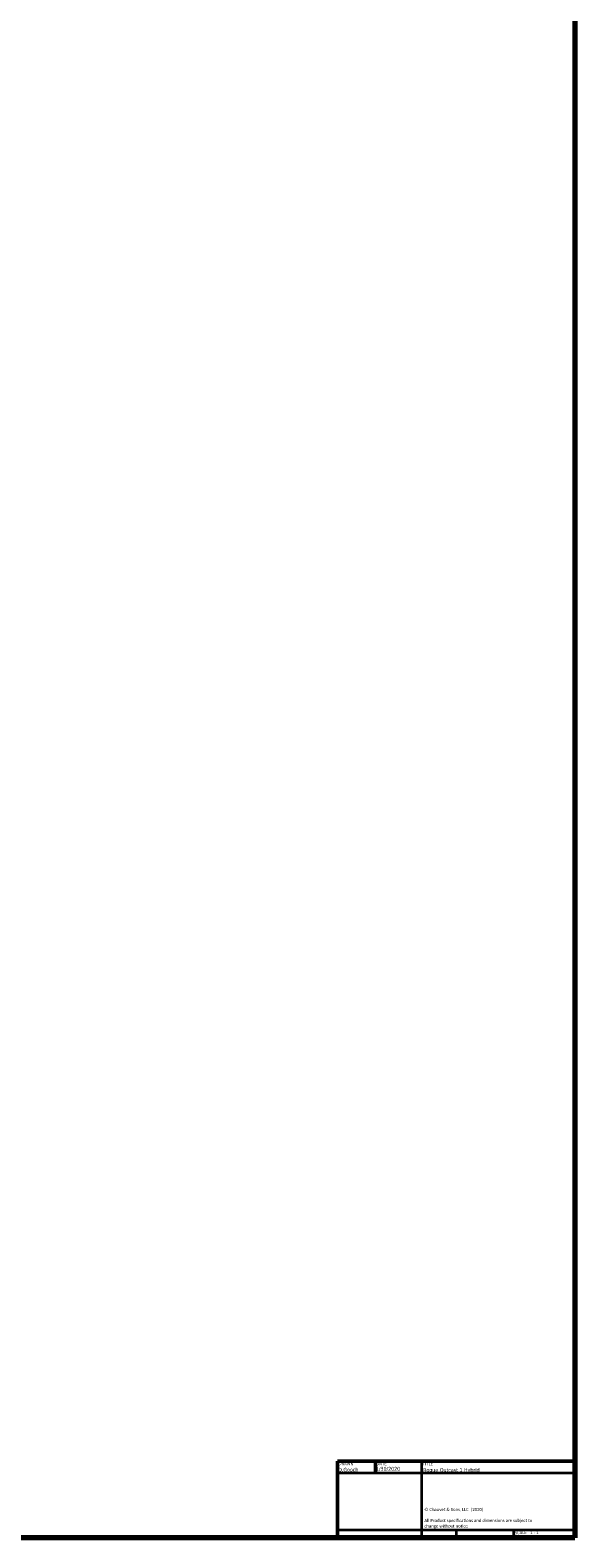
# Model space of a CAD drawing. Header units: millimetres. Extents: x 20 to 2980, y 20 to 2980.
# Tile 4 of 7: x 2528 to 2980, y 20 to 1273. Entities that reach past the tile are written whole.
import ezdxf
from ezdxf.enums import TextEntityAlignment as Align

# ---------------------------------------------------------------- set-up
doc = ezdxf.new("R2010")
doc.units = ezdxf.units.MM
doc.layers.add('Border (ISO)', color=7, linetype='Continuous', lineweight=70)
doc.layers.add('Title (ISO)', color=7, linetype='Continuous', lineweight=50)
doc.styles.add('Note Text (ISO)', font='tahoma.ttf')
doc.styles.add('Text Style38', font='tahoma.ttf')
doc.styles.add('Text Style39', font='tahoma.ttf')

# ---------------------------------------------------------------- blocks, each defined once
blk = doc.blocks.new('Borders Chauvet')
at = {"layer": 'Border (ISO)'}
for p, q in [((2980, 2980), (2980, 20)), ((2980, 20), (20, 20))]:
    blk.add_line(p, q, dxfattribs=at)
blk = doc.blocks.new('Title Blocks Chauvet')
at = {"layer": 'Title (ISO)'}
for p, q in [((414.9, 145.8), (218, 145.8)), ((218, 145.8), (218, 82.1)), ((249.5, 145.8), (249.5, 136.2)), ((414.9, 82.1), (414.9, 145.8)), ((218, 82.1), (414.9, 82.1))]:
    blk.add_line(p, q, dxfattribs=at)
at = {"layer": 'Title (ISO)', "lineweight": 35}
for p, q in [((287.9, 82.1), (287.9, 145.8)), ((218, 136.2), (414.9, 136.2)), ((287.9, 88.5), (218, 88.5)), ((414.9, 88.5), (287.9, 88.5)), ((316.3, 88.5), (316.3, 82.1)), ((364.1, 88.5), (364.1, 82.1))]:
    blk.add_line(p, q, dxfattribs=at)
at = {"layer": 'Title (ISO)', "color": 7, "style": 'Text Style38'}
for s, p in [('DRAWN', (218.8, 145)), ('DATE', (250.3, 145)), ('TITLE', (288.7, 145))]:
    blk.add_text(s, height=2.54, dxfattribs=at).set_placement(p, align=Align.TOP_LEFT)
at = {"layer": 'Title (ISO)', "color": 7, "insert": (290, 106.9), "char_height": 2.54, "width": 96.447, "attachment_point": 1, "line_spacing_factor": 1.07956, "style": 'Note Text (ISO)'}
blk.add_mtext('\\fCalibri|b0|i0;\\H2.5400;© Chauvet & Sons, LLC  (2020)\\P\\fCalibri|b0|i0;\\H2.5400;\\P\\fCalibri|b0|i0;\\H2.5400;All Product specifications and dimensions are subject to change without notice \\P', dxfattribs=at)
at = {"layer": 'Title (ISO)', "color": 7, "insert": (364.9, 87.7), "char_height": 2.54, "attachment_point": 1, "style": 'Note Text (ISO)'}
blk.add_mtext('\\fTahoma|b0|i0;\\H2.5400;SCALE', dxfattribs=at)
at = {"layer": 'Title (ISO)', "color": 7}
for tag, p, height, style in [('AUTHOR_001', (218.5, 137.1), 3.17, 'Text Style39'), ('CREATION_DATE_001', (249.8, 137.9), 3.17, 'Text Style39'), ('TITLE_001', (289, 136.9), 3.17, 'Text Style39'), ('Initial_View_Scale_001', (377.9, 85.2), 2.54, 'Text Style38')]:
    blk.add_attdef(tag, p, '', height=height, dxfattribs=dict(at, style=style))

msp = doc.modelspace()

# ---------------------------------------------------------------- block references
msp.add_blockref('Borders Chauvet', (0, 0))
msp.add_blockref('Title Blocks Chauvet', (2565.1, -62.1)).add_auto_attribs({'CREATION_DATE_001': '1/30/2020', 'AUTHOR_001': 'D.Gooch', 'TITLE_001': 'Rogue Outcast 1 Hybrid', 'Initial_View_Scale_001': '1 : 1'})

doc.saveas('drawing.dxf')
